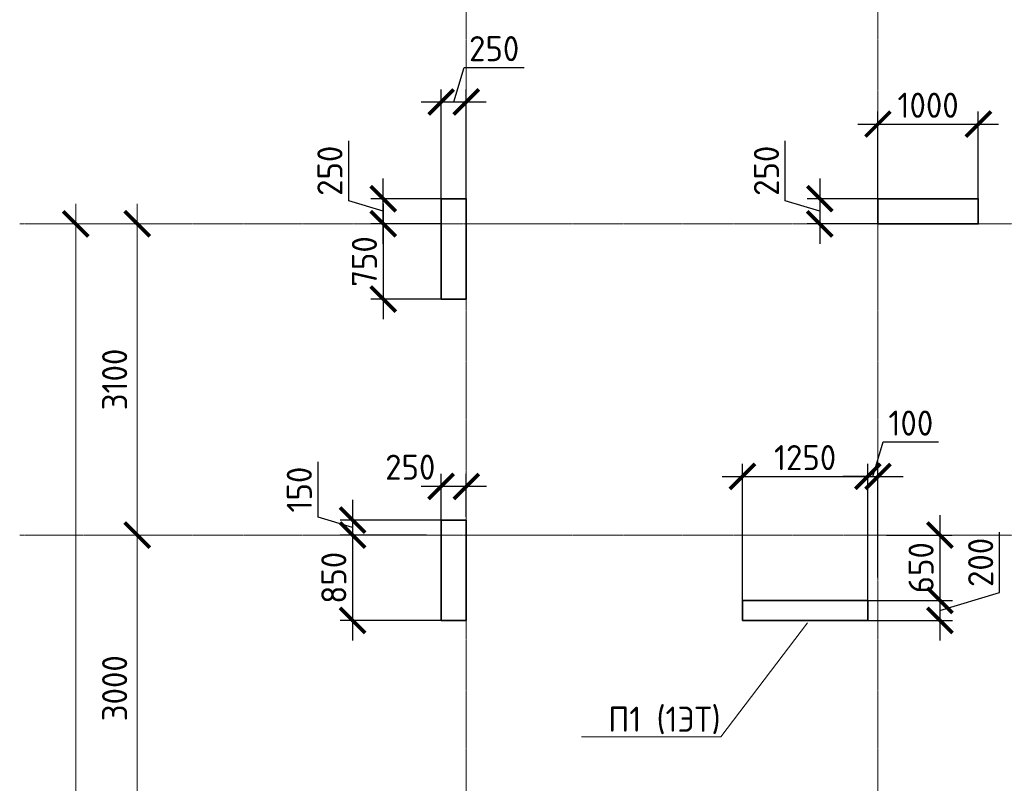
# Model space of a CAD drawing. Header units: millimetres. Extents: x 369815 to 1481759, y -423071 to -27917.
# Tile 132 of 256: x 438109 to 447915, y -111127 to -103522. Entities that reach past the tile are written whole.
import ezdxf
from ezdxf import colors
from ezdxf.entities.mleader import LeaderData, LeaderLine
from ezdxf.math import Vec2, Vec3

# ---------------------------------------------------------------- set-up
doc = ezdxf.new("R2010")
doc.units = ezdxf.units.MM
doc.linetypes.add('______5', pattern=[1100, 800, -100, 100, -100])
doc.linetypes.add('осевая', pattern=[50.8, 31.75, -6.35, 6.35, -6.35])
for name, color, linetype, lineweight in [('Выноски', 20, 'Continuous', 20), ('Оси', 40, '______5', 18), ('подоснова', 151, 'Continuous', 5), ('размер', 1, 'Continuous', 25), ('РАЗМЕРЫ', 1, 'Continuous', 9)]:
    doc.layers.add(name, color=color, linetype=linetype, lineweight=lineweight)
doc.layers.add('Колонна_ бетон', color=7, linetype='Continuous', lineweight=50, true_color=0xb4b496)
doc.styles.add('GOST-2.304_Type-B', font='GOST_Common.ttf')
doc.styles.add('ГОСТ', font='GOST_Common.ttf')
doc.dimstyles.new('СПДС', dxfattribs={"dimscale": 100, "dimtxt": 2.5, "dimasz": 2.5, "dimexe": 1.25, "dimexo": 0, "dimtad": 1, "dimdec": 0, "dimtxsty": 'GOST-2.304_Type-B', "dimblk": 'ARCHTICK', "dimcen": 2.5, "dimdle": 2, "dimadec": 0, "dimazin": 2, "dimtfac": 0.75, "dimtdec": 0, "dimtmove": 1, "dimatfit": 3, "dimfxl": 1, "dimtolj": 1, "dimarcsym": 1})

# ---------------------------------------------------------------- blocks, each defined once
blk = doc.blocks.new('_ArchTick')
at = {"color": 0, "linetype": 'ByBlock', "const_width": 0.15}
blk.add_lwpolyline([(-0.5, -0.5), (0.5, 0.5)], dxfattribs=at)
blk = doc.blocks.new('*D2368')
at = {"color": 0, "lineweight": -2, "transparency": 16777216}
for p, q in [((979756.2, -14892.9), (979756.2, 1907.1)), ((979756.2, 1707.1), (979881.2, 1707.1)), ((979756.2, -14692.9), (979881.2, -14692.9))]:
    blk.add_line(p, q, dxfattribs=at)
at = {"layer": 'DEFPOINTS', "color": 0, "transparency": 16777216}
for p in [(979756.2, 1707.1), (979756.2, 1707.1), (979756.2, -14692.9)]:
    blk.add_point(p, dxfattribs=at)
at = {"color": 0, "lineweight": -2, "transparency": 16777216, "xscale": 250, "yscale": 250, "zscale": 250}
for p, rotation in [((979756.2, 1707.1), 90), ((979756.2, -14692.9), 270)]:
    blk.add_blockref('_ArchTick', p, dxfattribs=dict(at, rotation=rotation))
at = {"color": 0, "transparency": 16777216, "insert": (979531.2, -6851.5), "char_height": 250, "width": 104166.667, "attachment_point": 5, "rotation": 90, "style": 'GOST-2.304_Type-B'}
blk.add_mtext('\\A1;16400', dxfattribs=at)
blk = doc.blocks.new('*D2353')
at = {"color": 0, "lineweight": -2, "transparency": 16777216}
for p, q in [((980368.8, -4592.9), (980368.8, -1192.9)), ((980368.8, -1392.9), (980493.8, -1392.9)), ((980368.8, -4392.9), (980493.8, -4392.9))]:
    blk.add_line(p, q, dxfattribs=at)
at = {"layer": 'DEFPOINTS', "color": 0, "transparency": 16777216}
for p in [(980368.8, -1392.9), (980368.8, -1392.9), (980368.8, -4392.9)]:
    blk.add_point(p, dxfattribs=at)
at = {"color": 0, "lineweight": -2, "transparency": 16777216, "xscale": 250, "yscale": 250, "zscale": 250}
for p, rotation in [((980368.8, -1392.9), 90), ((980368.8, -4392.9), 270)]:
    blk.add_blockref('_ArchTick', p, dxfattribs=dict(at, rotation=rotation))
at = {"color": 0, "transparency": 16777216, "insert": (980143.8, -2918), "char_height": 250, "width": 83333.333, "attachment_point": 5, "rotation": 90, "style": 'GOST-2.304_Type-B'}
blk.add_mtext('\\A1;3000', dxfattribs=at)
blk = doc.blocks.new('*D2354')
at = {"color": 0, "lineweight": -2, "transparency": 16777216}
for p, q in [((980368.8, -1592.9), (980368.8, 1907.1)), ((979945.2, 1707.1), (980493.8, 1707.1)), ((980368.8, -1392.9), (980493.8, -1392.9))]:
    blk.add_line(p, q, dxfattribs=at)
at = {"layer": 'DEFPOINTS', "color": 0, "transparency": 16777216}
for p in [(979945.2, 1707.1), (980368.8, 1707.1), (980368.8, -1392.9)]:
    blk.add_point(p, dxfattribs=at)
at = {"color": 0, "lineweight": -2, "transparency": 16777216, "xscale": 250, "yscale": 250, "zscale": 250}
for p, rotation in [((980368.8, 1707.1), 90), ((980368.8, -1392.9), 270)]:
    blk.add_blockref('_ArchTick', p, dxfattribs=dict(at, rotation=rotation))
at = {"color": 0, "transparency": 16777216, "insert": (980143.8, 157.1), "char_height": 250, "width": 83333.333, "attachment_point": 5, "rotation": 90, "style": 'GOST-2.304_Type-B'}
blk.add_mtext('\\A1;3100', dxfattribs=at)
blk = doc.blocks.new('*D178')
at = {"layer": 'DEFPOINTS', "color": 0, "transparency": 16777216}
for p in [(442306, -108504.7, 360), (441424.6, -108654.7), (442160.6, -108654.7)]:
    blk.add_point(p, dxfattribs=at)
at = {"layer": 'РАЗМЕРЫ', "color": 0, "lineweight": -2, "transparency": 16777216}
for p, q in [((441080.9, -108476.6), (441080.9, -107926.6)), ((441424.6, -108304.7), (441424.6, -108854.7)), ((441424.6, -108579.7), (441080.9, -108476.6)), ((442306, -108504.7), (441299.6, -108504.7)), ((442160.6, -108654.7), (441299.6, -108654.7))]:
    blk.add_line(p, q, dxfattribs=at)
at = {"layer": 'РАЗМЕРЫ', "color": 0, "lineweight": -2, "transparency": 16777216, "xscale": 250, "yscale": 250, "zscale": 250}
for p, rotation in [((441424.6, -108504.7), 90), ((441424.6, -108654.7), 270)]:
    blk.add_blockref('_ArchTick', p, dxfattribs=dict(at, rotation=rotation))
at = {"layer": 'РАЗМЕРЫ', "color": 0, "transparency": 16777216, "insert": (440893.4, -108201.6), "char_height": 250, "attachment_point": 5, "rotation": 90, "style": 'GOST-2.304_Type-B'}
blk.add_mtext('\\A1;150', dxfattribs=at)
blk = doc.blocks.new('*D179')
at = {"layer": 'DEFPOINTS', "color": 0, "transparency": 16777216}
for p in [(441916.1, -108654.7), (441424.6, -109504.7), (442306, -109504.7, 360)]:
    blk.add_point(p, dxfattribs=at)
at = {"layer": 'РАЗМЕРЫ', "color": 0, "lineweight": -2, "transparency": 16777216}
for p, q in [((441424.6, -108454.7), (441424.6, -109704.7)), ((441916.1, -108654.7), (441299.6, -108654.7)), ((442306, -109504.7), (441299.6, -109504.7))]:
    blk.add_line(p, q, dxfattribs=at)
at = {"layer": 'РАЗМЕРЫ', "color": 0, "lineweight": -2, "transparency": 16777216, "xscale": 250, "yscale": 250, "zscale": 250}
for p, rotation in [((441424.6, -108654.7), 90), ((441424.6, -109504.7), 270)]:
    blk.add_blockref('_ArchTick', p, dxfattribs=dict(at, rotation=rotation))
at = {"layer": 'РАЗМЕРЫ', "color": 0, "transparency": 16777216, "insert": (441237.1, -109079.7), "char_height": 250, "attachment_point": 5, "rotation": 90, "style": 'GOST-2.304_Type-B'}
blk.add_mtext('\\A1;850', dxfattribs=at)
blk = doc.blocks.new('*D180')
at = {"layer": 'DEFPOINTS', "color": 0, "transparency": 16777216}
for p in [(446556, -108070.4), (445306, -109354.7), (446556, -109354.7)]:
    blk.add_point(p, dxfattribs=at)
at = {"layer": 'РАЗМЕРЫ', "color": 0, "lineweight": -2, "transparency": 16777216}
for p, q in [((445306, -109354.7), (445306, -107945.4)), ((446556, -109354.7), (446556, -107945.4)), ((445106, -108070.4), (446756, -108070.4))]:
    blk.add_line(p, q, dxfattribs=at)
at = {"layer": 'РАЗМЕРЫ', "color": 0, "lineweight": -2, "transparency": 16777216, "xscale": 250, "yscale": 250, "zscale": 250, "rotation": 180}
blk.add_blockref('_ArchTick', (445306, -108070.4), dxfattribs=at)
at = {"layer": 'РАЗМЕРЫ', "color": 0, "lineweight": -2, "transparency": 16777216, "xscale": 250, "yscale": 250, "zscale": 250}
blk.add_blockref('_ArchTick', (446556, -108070.4), dxfattribs=at)
at = {"layer": 'РАЗМЕРЫ', "color": 0, "transparency": 16777216, "insert": (445931, -107882.9), "char_height": 250, "attachment_point": 5, "style": 'GOST-2.304_Type-B'}
blk.add_mtext('\\A1;1250', dxfattribs=at)
blk = doc.blocks.new('*D181')
at = {"layer": 'DEFPOINTS', "color": 0, "transparency": 16777216}
for p in [(446655.9, -108070.4), (446556, -109075.9), (446655.9, -109075.9)]:
    blk.add_point(p, dxfattribs=at)
at = {"layer": 'РАЗМЕРЫ', "color": 0, "lineweight": -2, "transparency": 16777216}
for p, q in [((446605.9, -108070.4), (446709.1, -107726.6)), ((446709.1, -107726.6), (447259.1, -107726.6)), ((446556, -109075.9), (446556, -107945.4)), ((446655.9, -109075.9), (446655.9, -107945.4)), ((446556, -108070.4), (446306, -108070.4)), ((446556, -108070.4), (446655.9, -108070.4)), ((446655.9, -108070.4), (446905.9, -108070.4))]:
    blk.add_line(p, q, dxfattribs=at)
at = {"layer": 'РАЗМЕРЫ', "color": 0, "lineweight": -2, "transparency": 16777216, "xscale": 250, "yscale": 250, "zscale": 250}
blk.add_blockref('_ArchTick', (446556, -108070.4), dxfattribs=at)
at = {"layer": 'РАЗМЕРЫ', "color": 0, "lineweight": -2, "transparency": 16777216, "xscale": 250, "yscale": 250, "zscale": 250, "rotation": 180}
blk.add_blockref('_ArchTick', (446655.9, -108070.4), dxfattribs=at)
at = {"layer": 'РАЗМЕРЫ', "color": 0, "transparency": 16777216, "insert": (446984.1, -107539.1), "char_height": 250, "attachment_point": 5, "style": 'GOST-2.304_Type-B'}
blk.add_mtext('\\A1;100', dxfattribs=at)
blk = doc.blocks.new('*D182')
at = {"layer": 'DEFPOINTS', "color": 0, "transparency": 16777216}
for p in [(446741.9, -108654.7, -560), (446556, -109304.7, -200), (447273.1, -109304.7)]:
    blk.add_point(p, dxfattribs=at)
at = {"layer": 'РАЗМЕРЫ', "color": 0, "lineweight": -2, "transparency": 16777216}
for p, q in [((447273.1, -108454.7), (447273.1, -109504.7)), ((446741.9, -108654.7), (447398.1, -108654.7)), ((446556, -109304.7), (447398.1, -109304.7))]:
    blk.add_line(p, q, dxfattribs=at)
at = {"layer": 'РАЗМЕРЫ', "color": 0, "lineweight": -2, "transparency": 16777216, "xscale": 250, "yscale": 250, "zscale": 250}
for p, rotation in [((447273.1, -108654.7), 90), ((447273.1, -109304.7), 270)]:
    blk.add_blockref('_ArchTick', p, dxfattribs=dict(at, rotation=rotation))
at = {"layer": 'РАЗМЕРЫ', "color": 0, "transparency": 16777216, "insert": (447085.6, -108979.7), "char_height": 250, "attachment_point": 5, "rotation": 90, "style": 'GOST-2.304_Type-B'}
blk.add_mtext('\\A1;650', dxfattribs=at)
blk = doc.blocks.new('*D183')
at = {"layer": 'DEFPOINTS', "color": 0, "transparency": 16777216}
for p in [(446828.1, -109304.7), (446515.7, -109504.7, -200), (447273.1, -109504.7)]:
    blk.add_point(p, dxfattribs=at)
at = {"layer": 'РАЗМЕРЫ', "color": 0, "lineweight": -2, "transparency": 16777216}
for p, q in [((447866.8, -109226.6), (447866.8, -108626.6)), ((447273.1, -109104.7), (447273.1, -109704.7)), ((447273.1, -109404.7), (447866.8, -109226.6)), ((446828.1, -109304.7), (447398.1, -109304.7)), ((446515.7, -109504.7), (447398.1, -109504.7))]:
    blk.add_line(p, q, dxfattribs=at)
at = {"layer": 'РАЗМЕРЫ', "color": 0, "lineweight": -2, "transparency": 16777216, "xscale": 250, "yscale": 250, "zscale": 250}
for p, rotation in [((447273.1, -109304.7), 90), ((447273.1, -109504.7), 270)]:
    blk.add_blockref('_ArchTick', p, dxfattribs=dict(at, rotation=rotation))
at = {"layer": 'РАЗМЕРЫ', "color": 0, "transparency": 16777216, "insert": (447679.3, -108926.6), "char_height": 250, "attachment_point": 5, "rotation": 90, "style": 'GOST-2.304_Type-B'}
blk.add_mtext('\\A1;200', dxfattribs=at)
blk = doc.blocks.new('*D243')
at = {"layer": 'DEFPOINTS', "color": 0, "transparency": 16777216}
for p in [(442306, -108170.4), (442556.1, -108472.8), (442306, -108554.7, -200)]:
    blk.add_point(p, dxfattribs=at)
at = {"layer": 'размер', "color": 0, "lineweight": -2, "transparency": 16777216}
for p, q in [((442306, -108554.7), (442306, -108045.4)), ((442556.1, -108472.8), (442556.1, -108045.4)), ((442756.1, -108170.4), (442106, -108170.4))]:
    blk.add_line(p, q, dxfattribs=at)
at = {"layer": 'размер', "color": 0, "lineweight": -2, "transparency": 16777216, "xscale": 250, "yscale": 250, "zscale": 250, "rotation": 180}
blk.add_blockref('_ArchTick', (442306, -108170.4), dxfattribs=at)
at = {"layer": 'размер', "color": 0, "lineweight": -2, "transparency": 16777216, "xscale": 250, "yscale": 250, "zscale": 250}
blk.add_blockref('_ArchTick', (442556.1, -108170.4), dxfattribs=at)
at = {"layer": 'размер', "color": 0, "transparency": 16777216, "insert": (441998.6, -107978.3), "char_height": 250, "attachment_point": 5, "style": 'GOST-2.304_Type-B'}
blk.add_mtext('\\A1;250', dxfattribs=at)
blk = doc.blocks.new('*D263')
at = {"layer": 'DEFPOINTS', "color": 0, "transparency": 16777216}
for p in [(441729.4, -105304.7), (442306, -105304.7, -560), (442306, -105554.7, -560)]:
    blk.add_point(p, dxfattribs=at)
at = {"layer": 'РАЗМЕРЫ', "color": 0, "lineweight": -2, "transparency": 16777216}
for p, q in [((441385.7, -105326.6), (441385.7, -104726.6)), ((441729.4, -105754.7), (441729.4, -105104.7)), ((442306, -105304.7), (441604.4, -105304.7)), ((441729.4, -105429.7), (441385.7, -105326.6)), ((442306, -105554.7), (441604.4, -105554.7))]:
    blk.add_line(p, q, dxfattribs=at)
at = {"layer": 'РАЗМЕРЫ', "color": 0, "lineweight": -2, "transparency": 16777216, "xscale": 250, "yscale": 250, "zscale": 250}
for p, rotation in [((441729.4, -105304.7), 90), ((441729.4, -105554.7), 270)]:
    blk.add_blockref('_ArchTick', p, dxfattribs=dict(at, rotation=rotation))
at = {"layer": 'РАЗМЕРЫ', "color": 0, "transparency": 16777216, "insert": (441198.2, -105026.6), "char_height": 250, "attachment_point": 5, "rotation": 90, "style": 'GOST-2.304_Type-B'}
blk.add_mtext('\\A1;250', dxfattribs=at)
blk = doc.blocks.new('*D264')
at = {"layer": 'DEFPOINTS', "color": 0, "transparency": 16777216}
for p in [(442306, -105554.7, -560), (441729.4, -106304.7), (442306, -106304.7, -560)]:
    blk.add_point(p, dxfattribs=at)
at = {"layer": 'РАЗМЕРЫ', "color": 0, "lineweight": -2, "transparency": 16777216}
for p, q in [((441729.4, -105354.7), (441729.4, -106504.7)), ((442306, -105554.7), (441604.4, -105554.7)), ((442306, -106304.7), (441604.4, -106304.7))]:
    blk.add_line(p, q, dxfattribs=at)
at = {"layer": 'РАЗМЕРЫ', "color": 0, "lineweight": -2, "transparency": 16777216, "xscale": 250, "yscale": 250, "zscale": 250}
for p, rotation in [((441729.4, -105554.7), 90), ((441729.4, -106304.7), 270)]:
    blk.add_blockref('_ArchTick', p, dxfattribs=dict(at, rotation=rotation))
at = {"layer": 'РАЗМЕРЫ', "color": 0, "transparency": 16777216, "insert": (441541.9, -105929.7), "char_height": 250, "attachment_point": 5, "rotation": 90, "style": 'GOST-2.304_Type-B'}
blk.add_mtext('\\A1;750', dxfattribs=at)
blk = doc.blocks.new('*D265')
at = {"layer": 'DEFPOINTS', "color": 0, "transparency": 16777216}
for p in [(442556, -104341), (442306, -105304.7), (442556, -105304.7, -560)]:
    blk.add_point(p, dxfattribs=at)
at = {"layer": 'РАЗМЕРЫ', "color": 0, "lineweight": -2, "transparency": 16777216}
for p, q in [((442431, -104341), (442534.1, -103997.3)), ((442534.1, -103997.3), (443134.1, -103997.3)), ((442306, -105304.7), (442306, -104216)), ((442556, -105304.7), (442556, -104216)), ((442106, -104341), (442756, -104341))]:
    blk.add_line(p, q, dxfattribs=at)
at = {"layer": 'РАЗМЕРЫ', "color": 0, "lineweight": -2, "transparency": 16777216, "xscale": 250, "yscale": 250, "zscale": 250, "rotation": 180}
blk.add_blockref('_ArchTick', (442306, -104341), dxfattribs=at)
at = {"layer": 'РАЗМЕРЫ', "color": 0, "lineweight": -2, "transparency": 16777216, "xscale": 250, "yscale": 250, "zscale": 250}
blk.add_blockref('_ArchTick', (442556, -104341), dxfattribs=at)
at = {"layer": 'РАЗМЕРЫ', "color": 0, "transparency": 16777216, "insert": (442834.1, -103809.8), "char_height": 250, "attachment_point": 5, "style": 'GOST-2.304_Type-B'}
blk.add_mtext('\\A1;250', dxfattribs=at)
blk = doc.blocks.new('*D266')
at = {"layer": 'DEFPOINTS', "color": 0, "transparency": 16777216}
for p in [(447656, -104561.1), (446656, -105304.7, -560), (447656, -105304.7, -560)]:
    blk.add_point(p, dxfattribs=at)
at = {"layer": 'РАЗМЕРЫ', "color": 0, "lineweight": -2, "transparency": 16777216}
for p, q in [((446656, -105304.7), (446656, -104436.1)), ((447656, -105304.7), (447656, -104436.1)), ((446456, -104561.1), (447856, -104561.1))]:
    blk.add_line(p, q, dxfattribs=at)
at = {"layer": 'РАЗМЕРЫ', "color": 0, "lineweight": -2, "transparency": 16777216, "xscale": 250, "yscale": 250, "zscale": 250, "rotation": 180}
blk.add_blockref('_ArchTick', (446656, -104561.1), dxfattribs=at)
at = {"layer": 'РАЗМЕРЫ', "color": 0, "lineweight": -2, "transparency": 16777216, "xscale": 250, "yscale": 250, "zscale": 250}
blk.add_blockref('_ArchTick', (447656, -104561.1), dxfattribs=at)
at = {"layer": 'РАЗМЕРЫ', "color": 0, "transparency": 16777216, "insert": (447156, -104373.6), "char_height": 250, "attachment_point": 5, "style": 'GOST-2.304_Type-B'}
blk.add_mtext('\\A1;1000', dxfattribs=at)
blk = doc.blocks.new('*D267')
at = {"layer": 'DEFPOINTS', "color": 0, "transparency": 16777216}
for p in [(446874, -105304.7, -560), (446077.2, -105554.7), (446811.9, -105554.7, -560)]:
    blk.add_point(p, dxfattribs=at)
at = {"layer": 'РАЗМЕРЫ', "color": 0, "lineweight": -2, "transparency": 16777216}
for p, q in [((445733.4, -105326.6), (445733.4, -104726.6)), ((446077.2, -105104.7), (446077.2, -105754.7)), ((446874, -105304.7), (445952.2, -105304.7)), ((446077.2, -105429.7), (445733.4, -105326.6)), ((446811.9, -105554.7), (445952.2, -105554.7))]:
    blk.add_line(p, q, dxfattribs=at)
at = {"layer": 'РАЗМЕРЫ', "color": 0, "lineweight": -2, "transparency": 16777216, "xscale": 250, "yscale": 250, "zscale": 250}
for p, rotation in [((446077.2, -105304.7), 90), ((446077.2, -105554.7), 270)]:
    blk.add_blockref('_ArchTick', p, dxfattribs=dict(at, rotation=rotation))
at = {"layer": 'РАЗМЕРЫ', "color": 0, "transparency": 16777216, "insert": (445545.9, -105026.6), "char_height": 250, "attachment_point": 5, "rotation": 90, "style": 'GOST-2.304_Type-B'}
blk.add_mtext('\\A1;250', dxfattribs=at)
blk = doc.blocks.new('_None')
blk = doc.blocks.new('оси2')
at = {"layer": 'Оси', "color": 16, "linetype": 'осевая', "lineweight": 0, "ltscale": 0.5, "transparency": 33554687}
for p, q in [((983645.5, 5465.4), (983645.8, -20755.1)), ((987745.5, 5465.4), (987745.5, -20739.3)), ((979200, 1707.1), (1032582.1, 1707.1)), ((979200, -1392.9), (1032582.1, -1392.9))]:
    blk.add_line(p, q, dxfattribs=at)
for base, p1, p2, picture, middle in [((979756.2, 1707.1), (979756.2, -14692.9), (979756.2, 1707.1), '*D2368', (979756.2, -6851.5)), ((980368.8, 1707.1), (980368.8, -1392.9), (979945.2, 1707.1), '*D2354', (980368.8, 157.1)), ((980368.8, -1392.9), (980368.8, -4392.9), (980368.8, -1392.9), '*D2353', (980368.8, -2918))]:
    dim = blk.add_linear_dim(base=base, p1=p1, p2=p2, angle=90, dimstyle='СПДС', override={"dimgap": 1})
    dim.commit()
    dim.dimension.update_dxf_attribs({"geometry": picture, "text_midpoint": middle, "dimtype": 160})

msp = doc.modelspace()

# ---------------------------------------------------------------- linework, layer by layer
at = {"layer": 'Колонна_ бетон', "color": 180, "linetype": 'Continuous', "lineweight": 35, "transparency": 33554687}
for p, q in [((442305.9, -109504.7, 360), (442305.9, -108504.7, 360)), ((442305.9, -108504.7, 360), (442556.1, -108504.7)), ((442556.1, -108504.7, 160), (442556.1, -109504.7, 160)), ((445305.9, -109304.7, 360), (445305.9, -109504.7, 360)), ((445305.9, -109304.7, 360), (446555.9, -109304.7, 360)), ((446555.9, -109304.7, 360), (446555.9, -109504.7, 360)), ((442556.1, -109504.7, 360), (442305.9, -109504.7, 360)), ((445305.9, -109504.7, 360), (446555.9, -109504.7, 360))]:
    msp.add_line(p, q, dxfattribs=at)
for points in [[(442306, -105304.7), (442556, -105304.7), (442556, -106304.7), (442306, -106304.7)], [(446656, -105304.7), (447656, -105304.7), (447656, -105554.7), (446656, -105554.7)]]:
    msp.add_lwpolyline(points, close=True, dxfattribs=at)

# ---------------------------------------------------------------- block references
at = {"layer": 'РАЗМЕРЫ'}
msp.add_blockref('оси2', (-541089.5, -107261.8), dxfattribs=at)

# ---------------------------------------------------------------- texts
at = {"layer": 'Выноски'}
note = msp.add_mtext_static_columns([''] * 2, width=18679.731, gutter_width=20.2, height=0, dxfattribs=dict(at, insert=(393294.8, -99507.3), char_height=250, attachment_point=1, style='ГОСТ'))
for column, words in zip([note] + note.columns.linked_columns, ['\\pi1500;{\\H2x;Общие указания:}\\P1.^IРабочая документация разработана в соответствии с заданием на проектирование, требованиями {\\H3x; }действующих технических регламентов, стандартов, сводов правил и других документов, содержащих установленные {\\H1.16667x; }требования.{\\H1.77778x; }\\P2.^IРабочая документация выполнена в соответствии со следующими нормативными и техническими {\\H1.57407x; }документами:{\\H1.64198x; }\\P-^IСП 20.13330.2016 "Нагрузки и воздействия";{\\H1.61934x; }\\P-^IСП 63.13330.2018 "Бетонные и железобетонные конструкции. Основные положения";{\\H1.62689x; }\\P-^IСП 70.13330.2012 "Несущие и ограждающие конструкции".{\\H1.62437x; }\\P4.^IЗа относительную отметку 0,000 принята отметка чистого пола первого этажа, соответствующая {\\H1.62521x; }абсолютной отметке 648,00 в Балтийской системе высот.{\\H1.62493x; }\\P{\\fISOCPEUR|b0|i0|c204|p34;5.^IПеречень видов работ, для которых необходимо составлять акты освидетельствования скрытых \\H1.62502x; \\H0.61538x;работ:\\H1.62499x; \\H0.61539x;\\P-^Iсоответствие арматуры (длина, диаметры, распределение по площади элементов, количество и т.д.), \\H1.725x; \\H0.57971x;закладных деталей рабочим чертежам;\\H1.67917x; \\H0.59553x;\\P-^Iустройство и армирование монолитных стен;\\H1.60694x; \\H0.6223x;\\P-^Iосвидетельствование опалубки перед бетонированием;\\H1.63102x; \\H0.61311x;\\P-^Iотбор контрольных проб бетона;\\H1.62299x; \\H0.61615x;\\P-^Iсоответствие законченных железобетонных конструкций проекту с отображением качества работ;\\H1.62567x; \\H0.61513x;\\P-^Iустройство монолитных конструкций, выполняемых в зимнее время;\\H1.62478x; \\H0.61547x;\\P\\fISOCPEUR|b0|i0|c0|p34;6.^I\\fISOCPEUR|b0|i0|c204|p34;Запрещается выполнение последующих работ при отсутствии актов освидетельствования \\H1.62507x; \\H0.61536x;предшествующих скрытых работ во всех случаях.\\H1.62498x; \\H0.61539x;\\P\\fISOCPEUR|b0|i0|c0|p34;7.^I\\fISOCPEUR|b0|i0|c204|p34;Арматура класса А240 и А500С по ГОСТ 34028-2016, материал монолитных конструкций - бетон \\H1.62501x; \\H0.61538x;тяжелый класса В25 по ГОСТ 26633-2015.\\H1.625x; \\H0.61539x;\\P\\fISOCPEUR|b0|i0|c0|p34;8.^I\\fISOCPEUR|b0|i0|c204|p34;Работы по бетонированию монолитных конструкций вести в соответствии со СП 70.13330.2012 \\H1.625x; \\H0.61538x;"Несущие и ограждающие конструкции".\\H1.625x; \\H0.61538x;\\P\\fISOCPEUR|b0|i0|c0|p34;9.^I\\fISOCPEUR|b0|i0|c204|p34;Все строительно-монтажные работы необходимо выполнять в соответствии со СНиП 12-03-2001 \\H1.625x; \\H0.61538x;"Безопасность труда в строительстве. Часть 1. Общие требования.", Безопасность труда в строительстве. Часть \\H1.625x; \\H0.61538x;2. Строительное производство". Строительство здания должно производиться в соответствии с проектом \\H1.625x; \\H0.61538x;производства работ (ППР).\\H1.725x; \\H0.57971x;\\P\\fISOCPEUR|b0|i0|c0|p34;10.^I\\fISOCPEUR|b0|i0|c204|p34;При отсутствии ППР производство строительно-монтажных работ запрещается.\\H1.67917x; \\H0.59553x;\\P\\fISOCPEUR|b0|i0|c0|p34;11.^I\\fISOCPEUR|b0|i0|c204|p34;Бетон следует укладывать в бетонные конструкции горизонтальными слоями одинаковой толщины без \\H1.60694x; \\H0.6223x;разрывов, с последовательным направлением укладки в одну сторону во всех слоях.\\H1.63102x; \\H0.61311x;\\P\\fISOCPEUR|b0|i0|c0|p34;12.^I\\fISOCPEUR|b0|i0|c204|p34;В начальный период твердения бетон необходимо защищать от попадания атмосферных осадков или \\H1.62299x; \\H0.61615x;потерь влаги.\\H1.62567x; \\H0.61513x;\\P\\fISOCPEUR|b0|i0|c0|p34;13.^I\\fISOCPEUR|b0|i0|c204|p34;Уход за свежеуложенным бетоном начинать сразу после укладки бетонной смеси и осуществлять до \\H1.62478x; \\H0.61547x;достижения прочности бетона не менее 70% от проектной.\\H1.62507x; \\H0.61536x;\\P\\fISOCPEUR|b0|i0|c0|p34;14.^I\\fISOCPEUR|b0|i0|c204|p34;Проект рассчитан на производство работ в период положительных температур. В случае выполнения \\H1.62498x; \\H0.61539x;работ при отрицательных температурах необходимо выполнять требования СНиП часть 3 по производству работ \\H1.62501x; \\H0.61538x;и ППР.\\H1.625x; \\H0.61539x;\\P\\fISOCPEUR|b0|i0|c0|p34;15.^I\\fISOCPEUR|b0|i0|c204|p34;При минимальной температуре воздуха до минус 15°С допускается:\\H1.625x; \\H0.61538x;\\P-^Iвыдерживание бетона в конструкции методом термоса, при предварительном разогреве бетонной \\H1.625x; \\H0.61538x;смеси, \\H1.625x; \\H0.61538x;\\P-^Iфорсированный электроразогрев бетона в конструкции с повторным уплотнением.\\H1.625x; \\H0.61538x;\\PПри минимальной температуре воздуха до минус 25°С допускается:\\H1.625x; \\H0.61538x;\\P-^Iобогрев бетона в греющей опалубке с помощью низкотемпературных электронагревателей,\\H1.625x; \\H0.61538x;\\P-^Iэлектродный сквозной прогреб бетона,\\H1.625x; \\H0.61538x;\\P-^Iэлектрообогрев с помощью греющего провода.\\H1.625x; \\H0.61538x;\\P}16.^IЗаполнителем для бетона служит щебень твердых пород, наибольшая фракция щебня не должна превышать {\\H1.625x; }40мм.{\\H1.625x; }\\P17.^IВ процессе бетонирования обеспечить соблюдение защитных слоев и мест положения рабочей арматуры {\\H1.625x; }согласно проекту. Величина защитного слоя продольной рабочей арматуры у боковых граней стен монолитных {\\H1.625x; }участков должны быть не менее 20мм и не менее диаметра продольной рабочей арматуры конструкции, величина {\\H1.625x; }защитного слоя поперечной арматуры - не менее 10мм. {\\H1.625x; }\\P\\pi0;             18.Крестовые соединения стержней продольной и поперечной арматуры, соединение стержней продольной {\\H1.625x; }арматуры по длине выполнить вязкой отожженой проволокой диаметром 2,0-3,0мм.{\\H1.625x; }\\P\\pi1500;{\\H1.625x; }', '']):
    column.text = words

# ---------------------------------------------------------------- dimensions: what is measured, and where the dimension line sits
at = {"layer": 'размер', "color": 146, "true_color": 0x006272}
dim = msp.add_linear_dim(base=(442306, -108170.4, 200), p1=(442556.1, -108472.8, 200), p2=(442306, -108554.7), dimstyle='СПДС', dxfattribs=at)
dim.commit()
dim.dimension.update_dxf_attribs({"geometry": '*D243', "text_midpoint": (441998.6, -108165.8, 200), "dimtype": 160})
at = {"layer": 'РАЗМЕРЫ', "color": 146}
for base, p1, p2, picture, middle in [((442556, -104341, 560), (442306, -105304.7, 560), (442556, -105304.7), '*D265', (442596.6, -103809.8, 560)), ((447656, -104561.1, 560), (446656, -105304.7), (447656, -105304.7), '*D266', (447156, -104373.6, 560))]:
    dim = msp.add_linear_dim(base=base, p1=p1, p2=p2, dimstyle='СПДС', dxfattribs=at)
    dim.commit()
    dim.dimension.update_dxf_attribs({"geometry": picture, "text_midpoint": middle})
for base, p1, p2, picture, middle in [((441729.4, -105304.7, 560), (442306, -105554.7), (442306, -105304.7), '*D263', (441198.2, -105264.1, 560)), ((446077.2, -105554.7, 560), (446874, -105304.7), (446811.9, -105554.7), '*D267', (445545.9, -105264.1, 560)), ((441729.4, -106304.7, 560), (442306, -105554.7), (442306, -106304.7), '*D264', (441541.9, -105929.7, 560))]:
    dim = msp.add_linear_dim(base=base, p1=p1, p2=p2, angle=90, dimstyle='СПДС', dxfattribs=at)
    dim.commit()
    dim.dimension.update_dxf_attribs({"geometry": picture, "text_midpoint": middle})
at = {"layer": 'РАЗМЕРЫ', "color": 146, "true_color": 0x006272}
for base, p1, p2, picture, middle in [((446655.9, -108070.4, 560), (446556, -109075.9, 560), (446655.9, -109075.9, 560), '*D181', (446771.6, -107539.1, 560)), ((446556, -108070.4, 560), (445306, -109354.7, 560), (446556, -109354.7, 560), '*D180', (445931, -107882.9, 560))]:
    dim = msp.add_linear_dim(base=base, p1=p1, p2=p2, dimstyle='СПДС', override={"dimtofl": 0}, dxfattribs=at)
    dim.commit()
    dim.dimension.update_dxf_attribs({"geometry": picture, "text_midpoint": middle})
for base, p1, p2, picture, middle in [((441424.6, -108654.7), (442306, -108504.7, 360), (442160.6, -108654.7), '*D178', (440893.4, -108414.1)), ((441424.6, -109504.7), (441916.1, -108654.7), (442306, -109504.7, 360), '*D179', (441237.1, -109079.7)), ((447273.1, -109304.7, 560), (446741.9, -108654.7), (446556, -109304.7, 360), '*D182', (447085.6, -108979.7, 560)), ((447273.1, -109504.7, 560), (446828.1, -109304.7, 560), (446515.7, -109504.7, 360), '*D183', (447679.3, -109164.1, 560))]:
    dim = msp.add_linear_dim(base=base, p1=p1, p2=p2, angle=90, dimstyle='СПДС', override={"dimtofl": 0}, dxfattribs=at)
    dim.commit()
    dim.dimension.update_dxf_attribs({"geometry": picture, "text_midpoint": middle})

# ---------------------------------------------------------------- leaders
at = {"layer": 'подоснова', "color": 4, "ltscale": 0.3}
ml = msp.add_multileader_mtext('Standard', dxfattribs=at)
ml.set_content('П1 (1ЭТ)', color=4, style='GOST-2.304_Type-B')
ml.set_leader_properties(color=256, linetype='ByLayer', lineweight=15)
ml.set_arrow_properties(name='NONE')
ml.build(insert=Vec2(0, 0))
ml.multileader.update_dxf_attribs({"text_left_attachment_type": 6, "text_right_attachment_type": 6, "dogleg_length": 0.1, "arrow_head_size": 18})
ctx = ml.context
ctx.base_point, ctx.char_height, ctx.arrow_head_size, ctx.landing_gap_size, ctx.plane_origin = Vec3(443966.3, -110663.1, 7617.4), 250, 18, 20, Vec3(436111.3, -109395.2, 7617.4)
ctx.left_attachment, ctx.right_attachment, ctx.text_align_type = 6, 6, 1
notes = []
notes.append((ctx, [(1, (1, 1, 0), (445092, -110663.1, 7617.4), (-1, 0), 0.1, [(0, [(445954.2, -109527.4, 7617.4)], 0, [])])]))
ctx.mtext.insert, ctx.mtext.alignment, ctx.mtext.flow_direction = Vec3(444529.1, -110363.1, 7617.4), 2, 5
for ctx, leaders in notes:
    for number, flags, end, landing, length, lines in leaders:
        leader = LeaderData()
        leader.index, (leader.has_last_leader_line, leader.has_dogleg_vector, leader.attachment_direction) = number, flags
        leader.last_leader_point, leader.dogleg_vector, leader.dogleg_length = Vec3(end), Vec3(landing), length
        for number, points, colour, breaks in lines:
            line = LeaderLine()
            line.index, line.vertices, line.color, line.breaks = number, Vec3.list(points), colors.encode_raw_color(colour), breaks
            leader.lines.append(line)
        ctx.leaders.append(leader)

doc.saveas('drawing.dxf')
